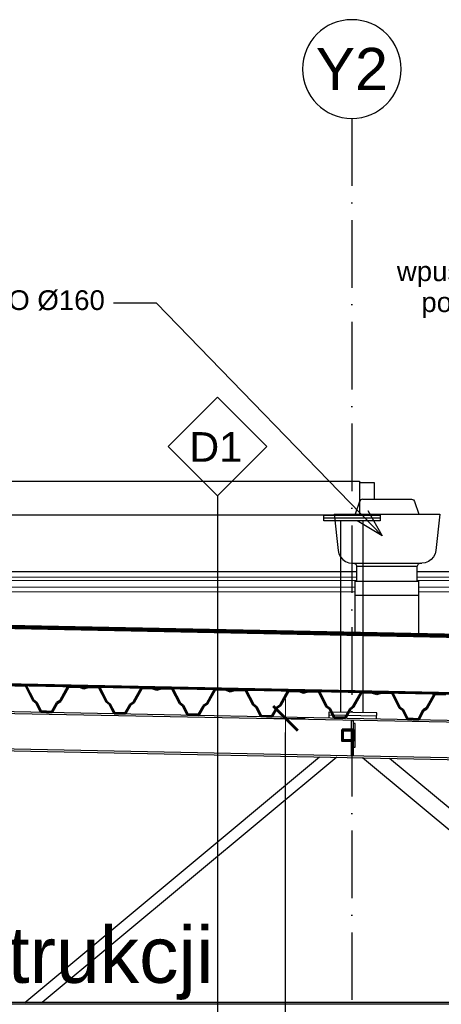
# Model space of a CAD drawing. Extents: x 9890 to 11811, y -3363 to -2438.
# Tile 7 of 9: x 11125 to 11275, y -2787 to -2438. Entities that reach past the tile are written whole.
import ezdxf

# ---------------------------------------------------------------- set-up
doc = ezdxf.new("R2010")
doc.units = 0
doc.header["$LTSCALE"] = 2
for name, pattern in [('ACAD_ISO10W100', [18, 12, -3, 0, -3]), ('DASHED', [19.05, 12.7, -6.35]), ('JIS_02_1.0', [2, 1, -1])]:
    doc.linetypes.add(name, pattern=pattern)
for name, color, linetype in [('05-tekst', 7, 'Continuous'), ('2D- Siatka Modularna', 81, 'ACAD_ISO10W100'), ('Budowlane - Opisy', 7, 'Continuous')]:
    doc.layers.add(name, color=color, linetype=linetype)
for name, color, linetype, lineweight in [('a___cienka___0.15', 7, 'Continuous', 15), ('a___przekrojowa___0.5', 7, 'Continuous', 50), ('a___widokowa_0.25', 7, 'Continuous', 25), ('a___wymiary', 7, 'Continuous', 18)]:
    doc.layers.add(name, color=color, linetype=linetype, lineweight=lineweight)
doc.styles.add('1-100', font='arial.ttf', dxfattribs={"height": 200})
doc.styles.add('GENERATED_STYLE_2', font='ARIAL.TTF')
doc.styles.get("Standard").update_dxf_attribs({"font": 'arial.ttf'})
doc.dimstyles.new('1_50', dxfattribs={"dimtxt": 10, "dimasz": 5, "dimexe": 1.25, "dimexo": 0.625, "dimgap": 1.5, "dimtad": 1, "dimdec": 3, "dimrnd": 0.5, "dimdsep": 46, "dimtxsty": 'Standard', "dimblk": 'znacznik', "dimcen": 1.5, "dimse1": 1, "dimse2": 1, "dimclrd": 256, "dimclrt": 256, "dimazin": 0, "dimtfac": 1, "dimtdec": 3, "dimtmove": 0, "dimatfit": 3, "dimldrblk": 'znacznik', "dimfxl": 1, "dimarcsym": 0})
doc.dimstyles.new('GENERATED_STYLE__61', dxfattribs={"dimtxt": 0.18, "dimasz": 4.56, "dimexe": 0.18, "dimexo": 0.0625, "dimgap": 0.09, "dimtad": 0, "dimtih": 1, "dimtoh": 1, "dimdec": 4, "dimzin": 0, "dimdsep": 46, "dimtxsty": 'Standard', "dimcen": 0.09, "dimadec": 0, "dimazin": 0, "dimtfac": 1, "dimtdec": 4, "dimtmove": 0, "dimatfit": 3, "dimldrblk": 'ARROWHEAD_3', "dimfxl": 1, "dimtolj": 1, "dimtzin": 0, "dimarcsym": 0})

# ---------------------------------------------------------------- blocks, each defined once
blk = doc.blocks.new('ARROWHEAD_3')
at = {"linetype": 'Continuous'}
blk.add_line((0, 0), (-1, 0), dxfattribs=at)
at = {"linetype": 'Continuous', "flags": 128}
blk.add_lwpolyline([(-1, 0.2679), (0, 0), (-1, -0.2679)], dxfattribs=at)
blk = doc.blocks.new('znacznik')
at = {"layer": 'a___wymiary'}
for p, q in [((0, 1.394), (0, -1.394)), ((1.394, 0), (-1.394, 0))]:
    blk.add_line(p, q, dxfattribs=at)
at = {"layer": 'a___wymiary', "const_width": 0.2}
blk.add_lwpolyline([(0.876, 0.876), (-0.876, -0.876)], dxfattribs=at)
blk = doc.blocks.new('*D5376')
at = {"layer": 'a___wymiary', "linetype": 'ByBlock', "lineweight": -2}
blk.add_line((11219.48, -3108.52), (11219.48, -2690.67), dxfattribs=at)
at = {"layer": 'Defpoints', "color": 0}
for p in [(11219.48, -2685.67), (11247.44, -2685.67), (11287.65, -3113.52)]:
    blk.add_point(p, dxfattribs=at)
at = {"layer": 'a___wymiary', "lineweight": -2, "xscale": 5, "yscale": 5, "zscale": 5}
for p, rotation in [((11219.48, -2685.67), 90), ((11219.48, -3113.52), 270)]:
    blk.add_blockref('znacznik', p, dxfattribs=dict(at, rotation=rotation))
at = {"layer": 'a___wymiary', "insert": (11212.88, -2899.59), "char_height": 10, "attachment_point": 5, "rotation": 90}
blk.add_mtext('428', dxfattribs=at)

msp = doc.modelspace()

# ---------------------------------------------------------------- linework, layer by layer
at = {"layer": '2D- Siatka Modularna'}
msp.add_line((11243.0032, -2472.7747), (11243.0032, -3292.3696), dxfattribs=at)
msp.add_line((11243.0032, -2472.7747), (11243.0032, -3292.3696), dxfattribs=at)
at = {"layer": '2D- Siatka Modularna', "linetype": 'ByBlock', "lineweight": 25, "extrusion": (0, 0, -1)}
msp.add_ellipse((11243.0032, -2455.2747), major_axis=(-12.3744, 12.3744), ratio=1, start_param=5.49778714, end_param=11.78097245, dxfattribs=at)
msp.add_ellipse((11243.0032, -2455.2747), major_axis=(-12.3744, 12.3744), ratio=1, start_param=5.49778714, end_param=11.78097245, dxfattribs=at)
at = {"layer": 'a___cienka___0.15'}
for p, q in [((11027.5847, -2635.5203), (11244.7704, -2635.5203)), ((11027.5847, -2636.7057), (11244.7704, -2636.7057)), ((11266.199, -2635.5203), (11324.448, -2635.5203)), ((11266.199, -2636.7057), (11325.0624, -2636.7057)), ((11027.5847, -2639.1166), (11244.2347, -2639.1166)), ((11027.5847, -2640.7653), (11244.2347, -2640.7653)), ((11266.7347, -2639.1166), (11326.3119, -2639.1166)), ((11266.7347, -2640.7653), (11328.4764, -2640.7653)), ((11498.6688, -2661.3914), (10882.9352, -2649.0768))]:
    msp.add_line(p, q, dxfattribs=at)
at = {"layer": 'a___cienka___0.15', "linetype": 'JIS_02_1.0', "ltscale": 0.7, "const_width": 0.5}
msp.add_lwpolyline([(11383.0032, -2658.328), (10882.9352, -2648.3266)], dxfattribs=at)
at = {"layer": 'a___cienka___0.15', "linetype": 'DASHED', "ltscale": 0.15, "const_width": 0.5}
msp.add_lwpolyline([(11383.0032, -2658.8281), (10882.9352, -2648.8267)], dxfattribs=at)
at = {"layer": 'a___cienka___0.15'}
for points in [[(10882.9352, -2648.5767), (11383.0032, -2658.578)], [(10882.9352, -2649.0768), (11498.6688, -2661.3914)], [(10882.9352, -2668.5807), (11498.6689, -2680.8953)]]:
    msp.add_lwpolyline(points, dxfattribs=at)
at = {"layer": 'a___cienka___0.15', "linetype": 'DASHED', "ltscale": 0.2, "const_width": 0.5}
msp.add_lwpolyline([(10882.9352, -2668.8307), (11498.6689, -2681.1454)], dxfattribs=at)
at = {"layer": 'a___przekrojowa___0.5'}
for p, q in [((11498.6689, -2681.3954), (10882.9352, -2669.0808)), ((11123.4299, -2673.8893), (11127.4291, -2673.9692)), ((11123.4513, -2674.0397), (11127.3361, -2674.1174)), ((11127.3361, -2674.1174), (11129.9755, -2679.3252)), ((11127.4291, -2673.9692), (11130.093, -2679.2254)), ((11142.4261, -2674.2692), (11139.5542, -2679.4146)), ((11142.5132, -2674.421), (11139.6677, -2679.5191)), ((11146.4253, -2674.3492), (11142.4261, -2674.2692)), ((11146.398, -2674.4986), (11142.5132, -2674.421)), ((11147.9119, -2675.0371), (11146.398, -2674.4986)), ((11147.915, -2674.8791), (11146.4253, -2674.3492)), ((11147.9119, -2675.0371), (11149.4461, -2674.5596)), ((11147.915, -2674.8791), (11149.4247, -2674.4092)), ((11149.4247, -2674.4092), (11153.4239, -2674.4891)), ((11149.4461, -2674.5596), (11153.3309, -2674.6373)), ((11153.3309, -2674.6373), (11155.9703, -2679.8451)), ((11153.4239, -2674.4891), (11156.0878, -2679.7453)), ((11168.4209, -2674.7891), (11165.549, -2679.9345)), ((11168.508, -2674.9408), (11165.6625, -2680.039)), ((11172.4201, -2674.8691), (11168.4209, -2674.7891)), ((11172.3928, -2675.0185), (11168.508, -2674.9408)), ((11173.9067, -2675.557), (11172.3928, -2675.0185)), ((11173.9098, -2675.399), (11172.4201, -2674.8691)), ((11173.9067, -2675.557), (11175.4409, -2675.0795)), ((11173.9098, -2675.399), (11175.4195, -2674.929)), ((11175.4195, -2674.929), (11179.4187, -2675.009)), ((11175.4409, -2675.0795), (11179.3257, -2675.1572)), ((11179.3257, -2675.1572), (11181.9651, -2680.365)), ((11179.4187, -2675.009), (11182.0826, -2680.2652)), ((11194.4157, -2675.309), (11191.5438, -2680.4544)), ((11194.5028, -2675.4607), (11191.6573, -2680.5589)), ((11198.4149, -2675.389), (11194.4157, -2675.309)), ((11198.3876, -2675.5384), (11194.5028, -2675.4607)), ((11199.9015, -2676.0769), (11198.3876, -2675.5384)), ((11199.9046, -2675.9189), (11198.4149, -2675.389)), ((11199.9015, -2676.0769), (11201.4357, -2675.5994)), ((11199.9046, -2675.9189), (11201.4143, -2675.4489)), ((11201.4143, -2675.4489), (11205.4135, -2675.5289)), ((11201.4357, -2675.5994), (11205.3205, -2675.6771)), ((11205.3205, -2675.6771), (11207.9599, -2680.8849)), ((11205.4135, -2675.5289), (11208.0774, -2680.7851)), ((11220.4105, -2675.8289), (11217.5386, -2680.9743)), ((11224.4097, -2675.9089), (11220.4105, -2675.8289)), ((11131.1093, -2680.1556), (11129.9755, -2679.3252)), ((11131.2268, -2680.0558), (11130.093, -2679.2254)), ((11220.4976, -2675.9806), (11217.6521, -2681.0788)), ((11224.3824, -2676.0583), (11220.4976, -2675.9806)), ((11225.8963, -2676.5968), (11224.3824, -2676.0583)), ((11225.8994, -2676.4387), (11224.4097, -2675.9089)), ((11225.8963, -2676.5968), (11227.4305, -2676.1193)), ((11225.8994, -2676.4387), (11227.4091, -2675.9688)), ((11227.4091, -2675.9688), (11231.4083, -2676.0488)), ((11227.4305, -2676.1193), (11231.3153, -2676.197)), ((11231.3153, -2676.197), (11233.9547, -2681.4048)), ((11231.4083, -2676.0488), (11234.0722, -2681.305)), ((11246.4053, -2676.3488), (11243.5334, -2681.4942)), ((11246.4924, -2676.5005), (11243.6469, -2681.5987)), ((11250.4045, -2676.4287), (11246.4053, -2676.3488)), ((11250.3772, -2676.5782), (11246.4924, -2676.5005)), ((11251.8911, -2677.1167), (11250.3772, -2676.5782)), ((11251.8942, -2676.9586), (11250.4045, -2676.4287)), ((11251.8911, -2677.1167), (11253.4253, -2676.6392)), ((11251.8942, -2676.9586), (11253.4039, -2676.4887)), ((11253.4039, -2676.4887), (11257.4031, -2676.5687)), ((11253.4253, -2676.6392), (11257.3101, -2676.7169)), ((11257.3101, -2676.7169), (11259.9495, -2681.9247)), ((11257.4031, -2676.5687), (11260.067, -2681.8249)), ((11272.4001, -2676.8687), (11269.5282, -2682.0141)), ((11272.4872, -2677.0204), (11269.6417, -2682.1186)), ((11276.3993, -2676.9486), (11272.4001, -2676.8687)), ((11276.372, -2677.0981), (11272.4872, -2677.0204)), ((11131.1093, -2680.1556), (11132.7421, -2683.3774)), ((11131.2268, -2680.0558), (11132.8351, -2683.2292)), ((11138.3881, -2680.1991), (11136.6542, -2683.3056)), ((11138.5016, -2680.3035), (11136.7413, -2683.4573)), ((11138.3881, -2680.1991), (11139.5542, -2679.4146)), ((11138.5016, -2680.3035), (11139.6677, -2679.5191)), ((11157.1041, -2680.6755), (11155.9703, -2679.8451)), ((11157.2217, -2680.5757), (11156.0878, -2679.7453)), ((11157.1041, -2680.6755), (11158.7369, -2683.8973)), ((11157.2217, -2680.5757), (11158.8299, -2683.7491)), ((11164.3829, -2680.7189), (11162.649, -2683.8255)), ((11164.4964, -2680.8234), (11162.7361, -2683.9772)), ((11164.3829, -2680.7189), (11165.549, -2679.9345)), ((11164.4964, -2680.8234), (11165.6625, -2680.039)), ((11183.0989, -2681.1954), (11181.9651, -2680.365)), ((11183.2165, -2681.0956), (11182.0826, -2680.2652)), ((11183.0989, -2681.1954), (11184.7317, -2684.4172)), ((11183.2165, -2681.0956), (11184.8248, -2684.269)), ((11190.3777, -2681.2388), (11188.6438, -2684.3454)), ((11190.4912, -2681.3433), (11188.7309, -2684.4971)), ((11190.3777, -2681.2388), (11191.5438, -2680.4544)), ((11190.4912, -2681.3433), (11191.6573, -2680.5589)), ((11209.0937, -2681.7153), (11207.9599, -2680.8849)), ((11209.2113, -2681.6155), (11208.0774, -2680.7851)), ((11209.0937, -2681.7153), (11210.7265, -2684.937)), ((11209.2113, -2681.6155), (11210.8196, -2684.7889)), ((11216.3725, -2681.7587), (11214.6386, -2684.8653)), ((11216.486, -2681.8632), (11214.7257, -2685.017)), ((11216.3725, -2681.7587), (11217.5386, -2680.9743)), ((11216.486, -2681.8632), (11217.6521, -2681.0788)), ((11235.0885, -2682.2352), (11233.9547, -2681.4048)), ((11235.2061, -2682.1354), (11234.0722, -2681.305)), ((11235.0885, -2682.2352), (11236.7213, -2685.4569)), ((11235.2061, -2682.1354), (11236.8144, -2685.3088)), ((11242.3673, -2682.2786), (11240.6334, -2685.3852)), ((11242.4808, -2682.3831), (11240.7205, -2685.5369)), ((11242.3673, -2682.2786), (11243.5334, -2681.4942)), ((11242.4808, -2682.3831), (11243.6469, -2681.5987)), ((11261.0833, -2682.7551), (11259.9495, -2681.9247)), ((11261.2009, -2682.6553), (11260.067, -2681.8249)), ((11261.0833, -2682.7551), (11262.7161, -2685.9768)), ((11261.2009, -2682.6553), (11262.8092, -2685.8287)), ((11268.3621, -2682.7985), (11266.6282, -2685.9051)), ((11268.3621, -2682.7985), (11269.5282, -2682.0141)), ((11268.4756, -2682.903), (11269.6417, -2682.1186)), ((11132.7421, -2683.3774), (11134.7417, -2683.4174)), ((11132.8351, -2683.2292), (11134.7447, -2683.2674)), ((11134.7417, -2683.4174), (11136.7413, -2683.4573)), ((11134.7447, -2683.2674), (11136.6542, -2683.3056)), ((11158.7369, -2683.8973), (11160.7365, -2683.9372)), ((11158.8299, -2683.7491), (11160.7395, -2683.7873)), ((11160.7365, -2683.9372), (11162.7361, -2683.9772)), ((11160.7395, -2683.7873), (11162.649, -2683.8255)), ((11184.7317, -2684.4172), (11186.7313, -2684.4571)), ((11184.8248, -2684.269), (11186.7343, -2684.3072)), ((11186.7313, -2684.4571), (11188.7309, -2684.4971)), ((11186.7343, -2684.3072), (11188.6438, -2684.3454)), ((11210.7265, -2684.937), (11212.7261, -2684.977)), ((11210.8196, -2684.7889), (11212.7291, -2684.8271)), ((11212.7261, -2684.977), (11214.7257, -2685.017)), ((11212.7291, -2684.8271), (11214.6386, -2684.8653)), ((11236.7213, -2685.4569), (11238.7209, -2685.4969)), ((11236.8144, -2685.3088), (11238.7239, -2685.347)), ((11238.7209, -2685.4969), (11240.7205, -2685.5369)), ((11238.7239, -2685.347), (11240.6334, -2685.3852)), ((11262.7161, -2685.9768), (11264.7157, -2686.0168)), ((11262.8092, -2685.8287), (11264.7187, -2685.8669)), ((11264.7157, -2686.0168), (11266.7153, -2686.0568)), ((11264.7187, -2685.8669), (11266.6282, -2685.9051)), ((11268.4756, -2682.903), (11266.7153, -2686.0568))]:
    msp.add_line(p, q, dxfattribs=at)
msp.add_lwpolyline([(10882.9352, -2648.0766), (11383.0032, -2658.0779)], dxfattribs=at)
for points in [[(11239.5394, -2689.639), (11243.5361, -2689.639), (11243.5361, -2693.639), (11239.5394, -2693.639)], [(11243.2394, -2693.339), (11239.8394, -2693.339), (11239.8394, -2689.939), (11243.2394, -2689.939)]]:
    msp.add_lwpolyline(points, close=True, dxfattribs=at)
at = {"layer": 'a___widokowa_0.25'}
for p, q in [((11245.9733, -2602.0782), (11245.8847, -2602.0782)), ((11245.8847, -2608.4485), (11245.8847, -2602.0782)), ((11246.233, -2602.0782), (11245.9733, -2602.0782)), ((11246.6462, -2602.0782), (11246.233, -2602.0782)), ((11247.1847, -2602.0782), (11246.6462, -2602.0782)), ((11247.8118, -2602.0782), (11247.1847, -2602.0782)), ((11248.4847, -2602.0782), (11247.8118, -2602.0782)), ((11249.1576, -2602.0782), (11248.4847, -2602.0782)), ((11249.7847, -2602.0782), (11249.1576, -2602.0782)), ((11250.3232, -2602.0782), (11249.7847, -2602.0782)), ((11250.7364, -2602.0782), (11250.3232, -2602.0782)), ((11250.9961, -2602.0782), (11250.7364, -2602.0782)), ((11251.0847, -2602.0782), (11250.9961, -2602.0782)), ((11251.0847, -2607.9282), (11251.0847, -2602.0782)), ((11245.7304, -2608.6577), (11244.2347, -2613.201)), ((11246.1195, -2608.1299), (11245.7304, -2608.6577)), ((11246.7497, -2607.9282), (11246.1195, -2608.1299)), ((11246.7497, -2607.9282), (11247.0473, -2607.9282)), ((11247.0473, -2607.9282), (11247.9199, -2607.9282)), ((11247.9199, -2607.9282), (11249.3081, -2607.9282)), ((11249.3081, -2607.9282), (11251.1172, -2607.9282)), ((11251.1172, -2607.9282), (11253.2239, -2607.9282)), ((11253.2239, -2607.9282), (11255.4847, -2607.9282)), ((11255.4847, -2607.9282), (11257.7455, -2607.9282)), ((11257.7455, -2607.9282), (11259.8522, -2607.9282)), ((11259.8522, -2607.9282), (11261.6613, -2607.9282)), ((11261.6613, -2607.9282), (11263.0495, -2607.9282)), ((11263.0495, -2607.9282), (11263.9221, -2607.9282)), ((11263.9221, -2607.9282), (11264.2197, -2607.9282)), ((11264.2197, -2607.9282), (11264.8498, -2608.1299)), ((11264.8498, -2608.1299), (11265.239, -2608.6577)), ((11265.239, -2608.6577), (11266.7347, -2613.201)), ((11233.0276, -2614.5197), (11253.0276, -2614.5197)), ((11236.7347, -2613.201), (11237.3736, -2613.201)), ((11236.7347, -2613.201), (11238.1268, -2626.1202)), ((11237.3736, -2613.201), (11239.2467, -2613.201)), ((11239.0276, -2615.5197), (11239.0276, -2683.4826)), ((11239.2467, -2613.201), (11242.2264, -2613.201)), ((11242.2264, -2613.201), (11246.1097, -2613.201)), ((11246.1097, -2613.201), (11250.6318, -2613.201)), ((11247.0276, -2683.6572), (11247.0276, -2615.5197)), ((11250.6318, -2613.201), (11255.4847, -2613.201)), ((11255.4847, -2613.201), (11260.3375, -2613.201)), ((11260.3375, -2613.201), (11264.8597, -2613.201)), ((11264.8597, -2613.201), (11268.7429, -2613.201)), ((11268.7429, -2613.201), (11271.7227, -2613.201)), ((11271.7227, -2613.201), (11273.5958, -2613.201)), ((11274.2347, -2613.201), (11272.8425, -2626.1202)), ((11273.5958, -2613.201), (11274.2347, -2613.201)), ((11238.1268, -2626.1202), (11238.4072, -2627.3099)), ((11272.8425, -2626.1202), (11272.5622, -2627.3099)), ((11238.4072, -2627.3099), (11238.9697, -2628.3946)), ((11238.9697, -2628.3946), (11239.7841, -2629.316)), ((11239.7841, -2629.316), (11240.801, -2630.0159)), ((11240.801, -2630.0159), (11241.9562, -2630.4521)), ((11241.9562, -2630.4521), (11243.1877, -2630.601)), ((11269.0132, -2630.4521), (11267.7816, -2630.601)), ((11270.1684, -2630.0159), (11269.0132, -2630.4521)), ((11271.1852, -2629.316), (11270.1684, -2630.0159)), ((11271.9997, -2628.3946), (11271.1852, -2629.316)), ((11272.5622, -2627.3099), (11271.9997, -2628.3946)), ((11027.5847, -2633.5174), (11244.7704, -2633.5174)), ((11243.1877, -2630.601), (11243.6068, -2630.601)), ((11243.6068, -2630.601), (11244.8352, -2630.601)), ((11243.699, -2630.601), (11244.4566, -2630.9098)), ((11244.4566, -2630.9098), (11244.7704, -2631.6555)), ((11244.7704, -2631.6555), (11245.1355, -2631.6555)), ((11244.7704, -2636.9282), (11244.7704, -2631.6555)), ((11244.7704, -2631.6555), (11245.1355, -2631.6555)), ((11244.8352, -2630.601), (11246.7894, -2630.601)), ((11245.1355, -2631.6555), (11246.2058, -2631.6555)), ((11245.1355, -2631.6555), (11246.2058, -2631.6555)), ((11246.2058, -2631.6555), (11247.9085, -2631.6555)), ((11246.2058, -2631.6555), (11247.9085, -2631.6555)), ((11246.7894, -2630.601), (11249.3362, -2630.601)), ((11247.9085, -2631.6555), (11250.1275, -2631.6555)), ((11247.9085, -2631.6555), (11250.1275, -2631.6555)), ((11249.3362, -2630.601), (11252.302, -2630.601)), ((11250.1275, -2631.6555), (11252.7116, -2631.6555)), ((11250.1275, -2631.6555), (11252.7116, -2631.6555)), ((11252.302, -2630.601), (11255.4847, -2630.601)), ((11252.7116, -2631.6555), (11255.4847, -2631.6555)), ((11252.7116, -2631.6555), (11255.4847, -2631.6555)), ((11255.4847, -2630.601), (11258.6674, -2630.601)), ((11255.4847, -2631.6555), (11258.2578, -2631.6555)), ((11255.4847, -2631.6555), (11258.2578, -2631.6555)), ((11258.2578, -2631.6555), (11260.8418, -2631.6555)), ((11258.2578, -2631.6555), (11260.8418, -2631.6555)), ((11258.6674, -2630.601), (11261.6332, -2630.601)), ((11260.8418, -2631.6555), (11263.0608, -2631.6555)), ((11260.8418, -2631.6555), (11263.0608, -2631.6555)), ((11261.6332, -2630.601), (11264.1799, -2630.601)), ((11263.0608, -2631.6555), (11264.7635, -2631.6555)), ((11263.0608, -2631.6555), (11264.7635, -2631.6555)), ((11264.1799, -2630.601), (11266.1342, -2630.601)), ((11264.7635, -2631.6555), (11265.8339, -2631.6555)), ((11264.7635, -2631.6555), (11265.8339, -2631.6555)), ((11265.8339, -2631.6555), (11266.199, -2631.6555)), ((11265.8339, -2631.6555), (11266.199, -2631.6555)), ((11266.1342, -2630.601), (11267.3626, -2630.601)), ((11266.5128, -2630.9098), (11266.199, -2631.6555)), ((11266.199, -2636.9282), (11266.199, -2631.6555)), ((11266.199, -2633.5174), (11323.4099, -2633.5174)), ((11267.2704, -2630.601), (11266.5128, -2630.9098)), ((11267.3626, -2630.601), (11267.7816, -2630.601)), ((11244.2347, -2636.9282), (11266.7347, -2636.9282)), ((11244.2347, -2641.9282), (11244.2347, -2636.9282)), ((11266.7347, -2641.9282), (11266.7347, -2636.9282)), ((11244.2347, -2655.6026), (11244.2347, -2641.9282)), ((11244.2347, -2641.9282), (11266.7347, -2641.9282)), ((11266.7347, -2655.7526), (11266.7347, -2641.9282)), ((10882.9352, -2678.3826), (11484.57, -2690.414)), ((10882.9352, -2679.0714), (11484.57, -2691.1027)), ((11234.8474, -2683.4137), (11234.8073, -2685.4193)), ((11234.8273, -2684.4195), (11251.8239, -2684.7593)), ((11251.844, -2683.7535), (11234.8474, -2683.4137)), ((11251.8039, -2685.7591), (11251.844, -2683.7535)), ((10882.9352, -2691.6953), (11484.57, -2703.7266)), ((10882.9352, -2692.3854), (11484.57, -2704.4168)), ((11126.984, -2786.4174), (11231.56, -2699.3579)), ((11237.6653, -2699.48), (11133.2359, -2786.4174)), ((11351.0066, -2786.4174), (11246.7966, -2699.6626)), ((11360.3845, -2786.4174), (11256.4053, -2699.8548)), ((11484.5697, -2786.419), (10281.3697, -2786.419)), ((11484.5697, -2787.049), (10281.3697, -2787.049))]:
    msp.add_line(p, q, dxfattribs=at)
for points in [[(11000.2776, -2601.5197), (11245.7776, -2601.5197), (11245.7776, -2613.5197), (11000.2776, -2613.5197)], [(11253.0276, -2615.5197), (11233.0276, -2615.5197), (11233.0276, -2613.5197), (11253.0276, -2613.5197)], [(11243.5361, -2698.8637), (11242.9361, -2698.8637), (11242.9361, -2686.3639), (11243.5361, -2686.3639)], [(11244.1361, -2687.4229), (11243.5361, -2687.4229), (11243.5361, -2695.9229), (11244.1361, -2695.9229)]]:
    msp.add_lwpolyline(points, close=True, dxfattribs=at)
at = {"layer": 'Budowlane - Opisy'}
for p, q in [((11177.8161, -2589.197), (11195.3161, -2571.697)), ((11195.3161, -2571.697), (11212.8161, -2589.197)), ((11195.3161, -2606.697), (11177.8161, -2589.197)), ((11212.8161, -2589.197), (11195.3161, -2606.697)), ((11195.3161, -2606.697), (11195.3161, -2854.0205))]:
    msp.add_line(p, q, dxfattribs=at)

# ---------------------------------------------------------------- texts
at = {"layer": '05-tekst', "insert": (11193.9423, -2772.5221), "char_height": 20, "width": 1404.052433, "attachment_point": 6, "line_spacing_factor": 0.93983, "style": '1-100'}
msp.add_mtext('konstrukcja nośna dachu wg projektu konstrukcji', dxfattribs=at)
at = {"layer": '2D- Siatka Modularna', "linetype": 'ByBlock', "lineweight": 25, "insert": (11243.0032, -2455.2747), "char_height": 15, "attachment_point": 5, "style": 'GENERATED_STYLE_2'}
msp.add_mtext('Y2', dxfattribs=at)
msp.add_mtext('Y2', dxfattribs=at)
at = {"layer": 'Budowlane - Opisy', "char_height": 7.000002, "width": 118.273386, "attachment_point": 6, "line_spacing_factor": 0.93983, "style": 'GENERATED_STYLE_2'}
for s, insert in [('wpust dachowy podgrzewany', (11325.8195, -2533.5674)), ('wywietrzak WLO %%C160', (11155.4087, -2538.3315))]:
    msp.add_mtext(s, dxfattribs=dict(at, insert=insert))
at = {"layer": 'Budowlane - Opisy', "insert": (11204.1227, -2594.6157), "char_height": 10.5, "attachment_point": 9, "style": 'GENERATED_STYLE_2'}
msp.add_mtext('D1', dxfattribs=at)

# ---------------------------------------------------------------- dimensions: what is measured, and where the dimension line sits
at = {"layer": 'a___wymiary'}
dim = msp.add_linear_dim(base=(11219.48279, -2685.67194), p1=(11287.65356, -3113.51743), p2=(11247.44238, -2685.67194), angle=90, dimstyle='1_50', override={"dimarcsym": 1}, dxfattribs=at)
dim.commit()
dim.dimension.update_dxf_attribs({"geometry": '*D5376', "text_midpoint": (11212.87779, -2899.59469)})

# ---------------------------------------------------------------- leaders
at = {"layer": 'Budowlane - Opisy', "annotation_type": 0, "has_hookline": 1, "hookline_direction": 1}
for points, text_width in [([(11382.1376, -2655.3216), (11344.1365, -2533.5674), (11328.9242, -2533.5674)], 66.689), ([(11253.7442, -2620.9091), (11173.7257, -2538.3315), (11158.5133, -2538.3315)], 98.875)]:
    msp.add_leader(points, dimstyle='GENERATED_STYLE__61', override={"dimasz": 10}, dxfattribs=dict(at, text_width=text_width))

doc.saveas('drawing.dxf')
